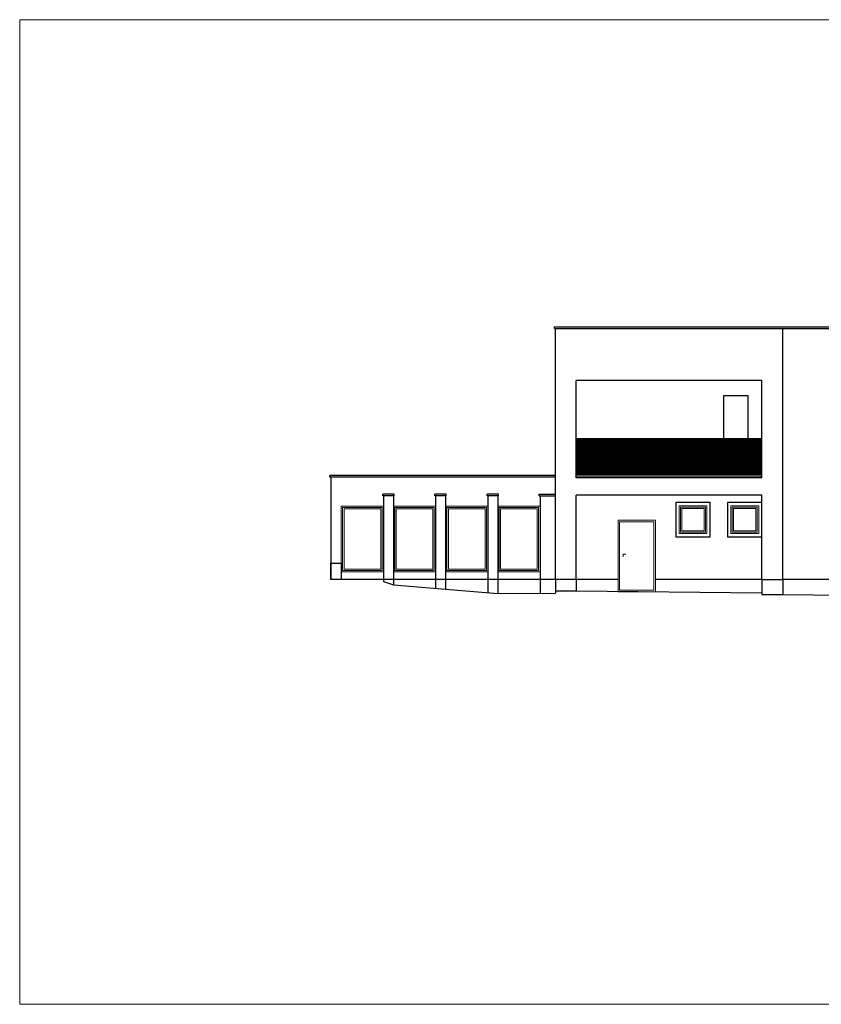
# Model space of a CAD drawing. Header units: millimetres. Extents: x 2341 to 31069, y -7915 to 10644.
# Tile 38 of 105: x 9271 to 11607, y 114 to 2984. Entities that reach past the tile are written whole.
import ezdxf

# ---------------------------------------------------------------- set-up
doc = ezdxf.new("R2010")
doc.units = ezdxf.units.MM
for name, color, linetype, lineweight in [('A_Kontur', 215, 'Continuous', 15), ('A_Kontur_cienka', 250, 'Continuous', 0), ('A_Kontur_Stolarka', 30, 'Continuous', 5), ('ściany nośne', 1, 'Continuous', 25)]:
    doc.layers.add(name, color=color, linetype=linetype, lineweight=lineweight)

msp = doc.modelspace()

# ---------------------------------------------------------------- hatches: boundary and pattern name
h = msp.add_hatch()
h.set_pattern_fill('LINE', angle=90)
h.set_pattern_definition([(90, (7978.0633, 2658.5745), (-3.175, 2e-16), [])])
h.paths.add_polyline_path([(11433.2, 1762.5), (10892.2, 1762.5), (10892.2, 1658.5), (11433.2, 1658.5)])

# ---------------------------------------------------------------- linework, layer by layer
at = {"color": 7}
for p, q in [((10829.2, 2089.5), (12116.2, 2089.5)), ((10829.2, 2084.5), (10829.2, 2089.5)), ((10829.2, 2084.5), (12116.2, 2084.5)), ((10832.2, 1352.5), (10832.2, 2084.5)), ((11494.2, 1352.5), (11494.2, 2084.5)), ((10892.2, 1648.5), (10892.2, 1932.5)), ((11433.2, 1932.5), (10892.2, 1932.5)), ((11433.2, 1648.5), (11433.2, 1932.5)), ((11393.2, 1887.5), (11322.2, 1887.5)), ((11322.2, 1887.5), (11322.2, 1762.5)), ((11393.2, 1762.5), (11393.2, 1887.5)), ((11433.2, 1762.5), (10892.2, 1762.5)), ((10656.2, 1655.5), (10175.2, 1655.5)), ((10175.2, 1650.5), (10175.2, 1655.5)), ((10656.2, 1650.5), (10175.2, 1650.5)), ((10178.2, 1650.5), (10178.2, 1352.5)), ((10832.2, 1655.5), (10656.2, 1655.5)), ((10832.2, 1650.5), (10656.2, 1650.5)), ((10832.2, 1352.5), (10832.2, 1650.5)), ((11433.2, 1658.5), (10892.2, 1658.5)), ((11433.2, 1653.5), (10892.2, 1653.5)), ((11433.2, 1648.5), (10892.2, 1648.5)), ((10362.2, 1601.5), (10329.2, 1601.5)), ((10329.2, 1596.5), (10329.2, 1601.5)), ((10362.2, 1596.5), (10329.2, 1596.5)), ((10331.2, 1596.5), (10331.2, 1352.5)), ((10360.2, 1596.5), (10360.2, 1337.5)), ((10362.2, 1596.5), (10362.2, 1601.5)), ((10514.2, 1601.5), (10481.2, 1601.5)), ((10481.2, 1596.5), (10481.2, 1601.5)), ((10514.2, 1596.5), (10481.2, 1596.5)), ((10483.2, 1596.5), (10483.2, 1327)), ((10512.2, 1596.5), (10512.2, 1324.5)), ((10514.2, 1596.5), (10514.2, 1601.5)), ((10666.2, 1601.5), (10633.2, 1601.5)), ((10633.2, 1596.5), (10633.2, 1601.5)), ((10666.2, 1596.5), (10633.2, 1596.5)), ((10635.2, 1596.5), (10635.2, 1314)), ((10664.2, 1596.5), (10664.2, 1311.5)), ((10666.2, 1596.5), (10666.2, 1601.5)), ((10785.2, 1601.4), (10832.2, 1601.4)), ((10785.2, 1596.4), (10785.2, 1601.4)), ((10785.2, 1596.4), (10832.2, 1596.4)), ((10787.2, 1596.4), (10787.2, 1312.2)), ((10892.2, 1352.5), (10892.2, 1598.5)), ((11433.2, 1598.5), (10892.2, 1598.5)), ((11433.2, 1352.5), (11433.2, 1598.5)), ((10178.2, 1352.5), (10178.2, 1400.5)), ((10178.2, 1400.5), (10208.2, 1400.5)), ((10208.2, 1400.5), (10208.2, 1352.5)), ((10832.2, 1352.5), (10178.2, 1352.5)), ((10331.2, 1352.5), (10331.2, 1346.5)), ((10832.2, 1352.5), (10832.2, 1318.5)), ((10892.2, 1352.5), (10832.2, 1352.5)), ((10832.2, 1352.5), (10832.2, 1312.5)), ((11015.2, 1352.5), (10892.2, 1352.5)), ((10892.2, 1352.5), (10892.2, 1318.5)), ((11433.2, 1352.5), (11123.2, 1352.5)), ((11433.2, 1352.5), (11433.2, 1308.5)), ((11433.2, 1352.5), (11494.2, 1352.5)), ((12113.2, 1352.5), (11494.2, 1352.5)), ((11494.2, 1352.5), (11494.2, 1308.5)), ((10331.2, 1346.5), (10360.2, 1337.5)), ((10360.2, 1337.5), (10664.2, 1311.5)), ((10664.2, 1311.5), (10832.2, 1312.5)), ((10892.2, 1318.5), (10832.2, 1318.5)), ((11433.2, 1312.5), (10892.2, 1318.5)), ((11433.2, 1308.5), (11494.2, 1308.5)), ((11494.2, 1308.5), (12113.2, 1302.5))]:
    msp.add_line(p, q, dxfattribs=at)
at = {"layer": 'A_Kontur', "color": 7}
for points in [[(10208.2, 1566.5), (10331.2, 1566.5), (10331.2, 1374.5), (10208.2, 1374.5)], [(10360.2, 1566.5), (10483.2, 1566.5), (10483.2, 1374.5), (10360.2, 1374.5)], [(10512.2, 1566.5), (10635.2, 1566.5), (10635.2, 1374.5), (10512.2, 1374.5)], [(10664.2, 1566.5), (10787.2, 1566.5), (10787.2, 1374.5), (10664.2, 1374.5)], [(11273.2, 1567.5), (11192.2, 1567.5), (11192.2, 1486.5), (11273.2, 1486.5)], [(11424.2, 1567.5), (11343.2, 1567.5), (11343.2, 1486.5), (11424.2, 1486.5)], [(11015.2, 1525.1), (11123.2, 1525.1), (11123.2, 1317.1), (11015.2, 1317.1)]]:
    msp.add_lwpolyline(points, close=True, dxfattribs=at)
at = {"layer": 'A_Kontur_cienka', "color": 0, "ltscale": 30}
msp.add_lwpolyline([(9271.5, 2984.3), (13371.5, 2984.3), (13371.5, 114.3), (9271.5, 114.3), (9271.5, 2984.3)], dxfattribs=at)
at = {"layer": 'A_Kontur_Stolarka', "color": 7}
for p, q in [((11029.2, 1418.7), (11029.2, 1426.8)), ((11029.2, 1426.8), (11037.3, 1426.8))]:
    msp.add_line(p, q, dxfattribs=at)
for points in [[(10212.2, 1562.5), (10327.2, 1562.5), (10327.2, 1378.5), (10212.2, 1378.5)], [(10216.2, 1558.5), (10323.2, 1558.5), (10323.2, 1382.5), (10216.2, 1382.5)], [(10364.2, 1562.5), (10479.2, 1562.5), (10479.2, 1378.5), (10364.2, 1378.5)], [(10368.2, 1558.5), (10475.2, 1558.5), (10475.2, 1382.5), (10368.2, 1382.5)], [(10516.2, 1562.5), (10631.2, 1562.5), (10631.2, 1378.5), (10516.2, 1378.5)], [(10520.2, 1558.5), (10627.2, 1558.5), (10627.2, 1382.5), (10520.2, 1382.5)], [(10668.2, 1562.5), (10783.2, 1562.5), (10783.2, 1378.5), (10668.2, 1378.5)], [(10672.2, 1558.5), (10779.2, 1558.5), (10779.2, 1382.5), (10672.2, 1382.5)], [(11269.2, 1563.5), (11196.2, 1563.5), (11196.2, 1490.5), (11269.2, 1490.5)], [(11265.2, 1559.5), (11200.2, 1559.5), (11200.2, 1494.5), (11265.2, 1494.5)], [(11420.2, 1563.5), (11347.2, 1563.5), (11347.2, 1490.5), (11420.2, 1490.5)], [(11416.2, 1559.5), (11351.2, 1559.5), (11351.2, 1494.5), (11416.2, 1494.5)], [(11019.2, 1521.1), (11119.2, 1521.1), (11119.2, 1321.1), (11019.2, 1321.1)]]:
    msp.add_lwpolyline(points, close=True, dxfattribs=at)
at = {"layer": 'ściany nośne'}
for points in [[(11182.7, 1577), (11182.7, 1477), (11282.7, 1477), (11282.7, 1577), (11182.7, 1577)], [(11333.7, 1577), (11333.7, 1477), (11433.7, 1477), (11433.7, 1577), (11333.7, 1577)]]:
    msp.add_lwpolyline(points, dxfattribs=at)

doc.saveas('drawing.dxf')
